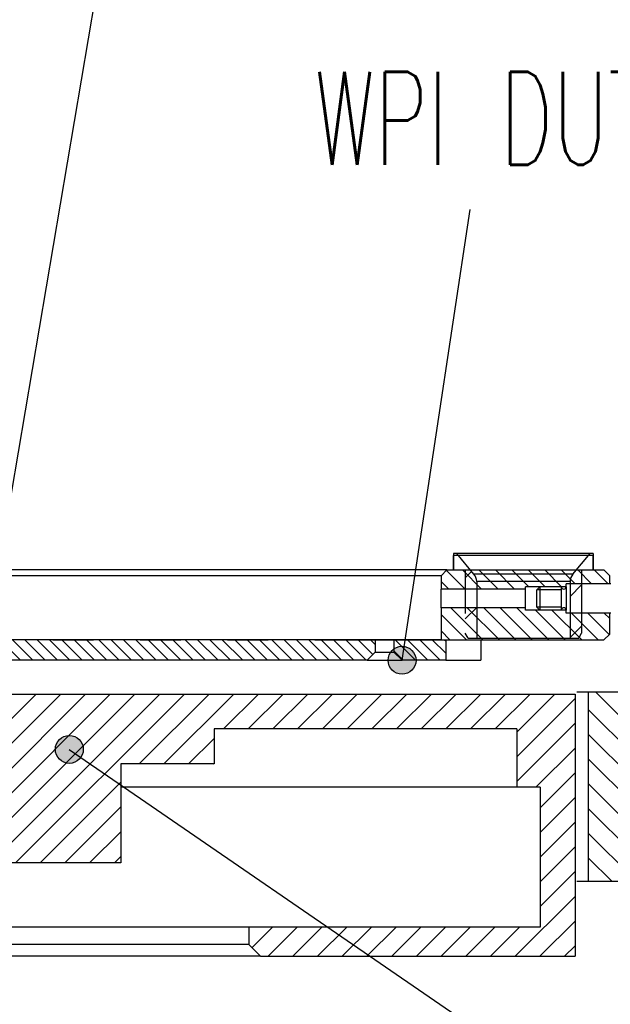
# Model space of a CAD drawing. Extents: x -1763 to 4575, y -3429 to 1051.
# Tile 41 of 193: x 157 to 258, y -2523 to -2354. Entities that reach past the tile are written whole.
import ezdxf

# ---------------------------------------------------------------- set-up
doc = ezdxf.new("R2010")
doc.units = 0
doc.linetypes.add('DASHED', pattern=[15, 7, -8])
doc.layers.get('0').update_dxf_attribs({"linetype": 'CONTINUOUS'})
doc.layers.add('1', color=7, linetype='CONTINUOUS')
doc.styles.add('CONVERTER_2', font='txt.shx', dxfattribs={"width": 0.63})
doc.dimstyles.get("Standard").update_dxf_attribs({"dimtxt": 0.18, "dimasz": 0.18, "dimexe": 0.18, "dimexo": 0.0625, "dimgap": 0.09, "dimtad": 0, "dimtih": 1, "dimtoh": 1, "dimdec": 4, "dimzin": 0, "dimtxsty": 'STANDARD', "dimcen": 0.09, "dimazin": 3, "dimtfac": 1, "dimtdec": 4, "dimtofl": 0, "dimtmove": 0, "dimatfit": 3, "dimtolj": 1, "dimtzin": 0})
pattern_1 = [(315, (0, 400), (1.0606602, 1.0606602), [])]
pattern_2 = [(45, (0, 400), (-3.535534, 3.535534), [])]
pattern_3 = [(315, (2e-12, 350), (1.4142136, 1.4142136), [])]

# ---------------------------------------------------------------- blocks, each defined once
blk = doc.blocks.new('Z-STACK', base_point=(-660.97, -2613.08))
at = {"linetype": 'CONTINUOUS'}
h = blk.add_hatch(dxfattribs=at)
h.set_pattern_fill('USER', scale=5, angle=45, pattern_type=0)
h.set_pattern_definition(pattern_2)
edge = h.paths.add_edge_path()
edge.add_arc((233.34, -2450.28), 2, 360, 400, ccw=False)
edge.add_line((235.34, -2450.28), (235.34, -2459.97))
edge.add_line((235.34, -2459.97), (233.87, -2459.97))
edge.add_line((233.87, -2459.97), (233.37, -2459.1))
edge.add_line((233.37, -2459.1), (233.37, -2448.77))
edge.add_line((233.37, -2448.77), (233.37, -2448.27))
edge.add_line((233.37, -2448.27), (232.87, -2448.27))
edge.add_line((232.87, -2448.27), (231.37, -2448.27))
edge.add_line((231.37, -2448.27), (231.37, -2445.47))
edge.add_line((231.37, -2445.47), (231.92, -2445.47))
edge.add_line((231.92, -2445.47), (234.87, -2448.99))
h = blk.add_hatch(dxfattribs=at)
h.set_pattern_fill('USER', scale=5, angle=45, pattern_type=0)
h.set_pattern_definition(pattern_2)
edge = h.paths.add_edge_path()
edge.add_line((251.39, -2459.97), (251.39, -2450.28))
edge.add_arc((253.39, -2450.28), 2, 500, 180, ccw=False)
edge.add_line((251.86, -2448.99), (254.82, -2445.47))
edge.add_line((254.82, -2445.47), (255.37, -2445.47))
edge.add_line((255.37, -2445.47), (255.37, -2448.27))
edge.add_line((255.37, -2448.27), (253.87, -2448.27))
edge.add_line((253.87, -2448.27), (253.37, -2448.27))
edge.add_line((253.37, -2448.27), (253.37, -2448.77))
edge.add_line((253.37, -2448.77), (253.37, -2459.1))
edge.add_line((253.37, -2459.1), (252.87, -2459.97))
edge.add_line((252.87, -2459.97), (251.39, -2459.97))
h = blk.add_hatch(dxfattribs=at)
h.set_pattern_fill('USER', color=4, scale=2, angle=315, pattern_type=0)
h.set_pattern_definition(pattern_3)
h.paths.add_polyline_path([(257.2, -2448.27), (255.37, -2448.27), (253.37, -2448.27), (233.37, -2448.27), (231.37, -2448.27), (230.22, -2448.27), (229.22, -2449.27), (229.22, -2451.57), (243.7, -2451.57), (243.7, -2451.17), (246.2, -2451.17), (249.9, -2451.17), (250.7, -2451.17), (250.7, -2450.67), (253.37, -2450.67), (258.2, -2450.67), (258.2, -2449.27)])
h = blk.add_hatch(dxfattribs=at)
h.set_pattern_fill('USER', color=4, scale=2, angle=315, pattern_type=0)
h.set_pattern_definition(pattern_3)
h.paths.add_polyline_path([(257.2, -2460.27), (252.87, -2460.27), (236.03, -2460.27), (233.87, -2460.27), (233.17, -2460.27), (229.22, -2460.27), (229.22, -2454.77), (243.7, -2454.77), (243.7, -2455.17), (246.2, -2455.17), (249.9, -2455.17), (250.7, -2455.17), (250.7, -2455.67), (253.37, -2455.67), (258.2, -2455.67), (258.2, -2459.27)])
h = blk.add_hatch(dxfattribs=at)
h.set_pattern_fill('USER', color=2, scale=1.5, angle=315, pattern_type=0)
h.set_pattern_definition(pattern_1)
h.paths.add_polyline_path([(230.03, -2460.27), (229.22, -2460.27), (225.22, -2460.27), (225.02, -2460.27), (221.12, -2460.27), (221.12, -2462.37), (222.52, -2463.77), (230.03, -2463.77)])
at = {"layer": '1', "linetype": 'CONTINUOUS'}
h = blk.add_hatch(dxfattribs=at)
h.set_pattern_fill('USER', color=2, scale=1.5, angle=315, pattern_type=0)
h.set_pattern_definition(pattern_1)
edge = h.paths.add_edge_path()
edge.add_line((214.02, -2460.27), (217.92, -2460.27))
edge.add_line((217.92, -2460.27), (217.92, -2462.37))
edge.add_line((217.92, -2462.37), (216.52, -2463.77))
edge.add_line((216.52, -2463.77), (132.4, -2463.77))
edge.add_line((132.4, -2463.77), (131.08, -2463.77))
edge.add_line((131.08, -2463.77), (126.86, -2463.77))
edge.add_line((126.86, -2463.77), (126.4, -2463.77))
edge.add_line((126.4, -2463.77), (126.39, -2463.77))
edge.add_spline(control_points=[(126.39, -2463.77), (126.16, -2463.53), (125.69, -2463.07), (125.22, -2462.6), (124.99, -2462.37)], knot_values=[0, 0, 0, 0, 0.991594, 1.983187, 1.983187, 1.983187, 1.983187], degree=3, periodic=0)
edge.add_line((124.99, -2462.37), (124.99, -2460.27))
edge.add_line((124.99, -2460.27), (125, -2460.27))
edge.add_line((125, -2460.27), (128.54, -2460.27))
edge.add_line((128.54, -2460.27), (129.7, -2460.27))
edge.add_line((129.7, -2460.27), (129.87, -2460.27))
edge.add_line((129.87, -2460.27), (132.54, -2460.27))
edge.add_line((132.54, -2460.27), (214.02, -2460.27))
at = {"layer": '1'}
h = blk.add_hatch(color=1, dxfattribs=at)
edge = h.paths.add_edge_path()
edge.add_arc((222.52, -2463.77), 2.4, -180, 180)
at = {"layer": '1', "linetype": 'CONTINUOUS'}
h = blk.add_hatch(dxfattribs=at)
h.set_pattern_fill('USER', color=6, scale=3, angle=45, pattern_type=0)
h.set_pattern_definition([(45, (0, 400), (-2.1213203, 2.1213203), [])])
h.paths.add_polyline_path([(252.23, -2469.57), (154.23, -2469.57), (154.23, -2480.77), (152.23, -2480.77), (148.98, -2480.77), (143.48, -2480.77), (140.73, -2480.77), (140.73, -2498.57), (174.23, -2498.57), (174.23, -2481.57), (190.23, -2481.57), (190.23, -2475.57), (242.23, -2475.57), (242.23, -2485.57), (246.23, -2485.57), (246.23, -2509.57), (196.23, -2509.57), (196.23, -2512.57), (198.23, -2514.57), (252.23, -2514.57)])
h = blk.add_hatch(dxfattribs=at)
h.set_pattern_fill('USER', color=1, scale=3, angle=135, pattern_type=0)
h.set_pattern_definition([(135, (0, 400), (-2.1213203, -2.1213203), [])])
h.paths.add_polyline_path([(254.57, -2469.27), (269.4, -2469.27), (269.4, -2485.27), (271.9, -2486.07), (274.4, -2485.27), (274.4, -2469.27), (381.57, -2469.27), (381.57, -2501.77), (254.57, -2501.77)])
at = {"layer": '1'}
h = blk.add_hatch(color=1, dxfattribs=at)
edge = h.paths.add_edge_path()
edge.add_arc((165.37, -2479.07), 2.4, -180, 180)
at = {"color": 7, "linetype": 'CONTINUOUS'}
for p, q in [((231.37, -2445.47), (231.37, -2448.27)), ((231.92, -2445.47), (231.37, -2445.47)), ((231.37, -2448.27), (231.37, -2445.77)), ((243.37, -2445.77), (231.37, -2445.77)), ((254.82, -2445.47), (231.92, -2445.47)), ((234.87, -2448.99), (231.92, -2445.47)), ((255.37, -2445.77), (243.37, -2445.77)), ((251.86, -2448.99), (254.82, -2445.47)), ((255.37, -2445.47), (254.82, -2445.47)), ((255.37, -2445.47), (255.37, -2448.27)), ((255.37, -2448.27), (255.37, -2445.77)), ((231.37, -2448.27), (232.87, -2448.27)), ((232.87, -2448.27), (233.37, -2448.27)), ((233.37, -2448.27), (233.37, -2448.77)), ((253.37, -2448.27), (253.37, -2448.77)), ((253.37, -2448.27), (253.87, -2448.27)), ((253.87, -2448.27), (255.37, -2448.27)), ((243.37, -2448.99), (234.87, -2448.99)), ((251.86, -2448.99), (243.37, -2448.99)), ((253.37, -2448.77), (253.37, -2459.1)), ((243.37, -2450.28), (235.34, -2450.28)), ((235.34, -2450.28), (235.34, -2459.97)), ((251.39, -2450.28), (243.37, -2450.28)), ((251.39, -2450.28), (251.39, -2459.97)), ((233.87, -2459.97), (233.37, -2459.1)), ((233.87, -2459.97), (235.34, -2459.97)), ((235.34, -2459.97), (251.39, -2459.97)), ((251.39, -2459.97), (252.87, -2459.97)), ((252.87, -2459.97), (253.37, -2459.1))]:
    blk.add_line(p, q, dxfattribs=at)
at = {"color": 4, "linetype": 'CONTINUOUS'}
for p, q in [((230.22, -2448.27), (133.16, -2448.27)), ((230.22, -2448.27), (229.22, -2449.27)), ((230.22, -2448.27), (231.37, -2448.27)), ((231.37, -2448.27), (233.37, -2448.27)), ((233.37, -2448.27), (253.37, -2448.27)), ((253.37, -2448.27), (255.37, -2448.27)), ((255.37, -2448.27), (257.2, -2448.27)), ((258.2, -2449.27), (257.2, -2448.27)), ((229.22, -2449.27), (133.16, -2449.27)), ((229.22, -2449.27), (229.22, -2451.57)), ((258.2, -2450.67), (258.2, -2449.27)), ((243.7, -2451.57), (229.22, -2451.57)), ((229.22, -2453.17), (229.22, -2451.57)), ((246.2, -2451.17), (243.7, -2451.17)), ((243.7, -2451.57), (243.7, -2451.17)), ((243.7, -2453.17), (243.7, -2451.57)), ((250.7, -2451.17), (249.9, -2451.17)), ((253.37, -2450.67), (250.7, -2450.67)), ((258.2, -2450.67), (253.37, -2450.67)), ((229.22, -2454.77), (229.22, -2453.17)), ((243.7, -2454.77), (243.7, -2453.17)), ((229.22, -2454.77), (229.22, -2460.27)), ((243.7, -2454.77), (229.22, -2454.77)), ((243.7, -2455.17), (243.7, -2454.77)), ((246.2, -2455.17), (243.7, -2455.17)), ((250.7, -2455.17), (249.9, -2455.17)), ((253.37, -2455.67), (250.7, -2455.67)), ((258.2, -2455.67), (253.37, -2455.67)), ((258.2, -2459.27), (258.2, -2455.67)), ((229.22, -2460.27), (233.17, -2460.27)), ((233.17, -2460.27), (233.87, -2460.27)), ((233.87, -2460.27), (236.03, -2460.27)), ((236.03, -2460.27), (252.87, -2460.27)), ((252.87, -2460.27), (257.2, -2460.27)), ((258.2, -2459.27), (257.2, -2460.27))]:
    blk.add_line(p, q, dxfattribs=at)
at = {"color": 7, "linetype": 'DASHED'}
for p, q in [((233.37, -2448.77), (233.37, -2459.1)), ((233.87, -2460.27), (236.03, -2460.27)), ((236.03, -2460.27), (244.97, -2460.27)), ((244.97, -2460.27), (248.51, -2460.27)), ((248.51, -2460.27), (249.52, -2460.27)), ((249.52, -2460.27), (252.85, -2460.27)), ((252.85, -2460.27), (252.87, -2460.27))]:
    blk.add_line(p, q, dxfattribs=at)
at = {"color": 2, "linetype": 'CONTINUOUS'}
for p, q in [((246.2, -2451.17), (245.7, -2451.67)), ((245.7, -2454.67), (245.7, -2451.67)), ((249.9, -2451.17), (246.2, -2451.17)), ((253.37, -2450.67), (250.7, -2450.67)), ((250.7, -2451.17), (250.7, -2450.67)), ((258.2, -2450.67), (253.37, -2450.67)), ((258.4, -2450.67), (258.2, -2450.67)), ((246.2, -2455.17), (245.7, -2454.67)), ((249.9, -2455.17), (246.2, -2455.17)), ((250.7, -2455.67), (250.7, -2455.17)), ((253.37, -2455.67), (250.7, -2455.67)), ((258.2, -2455.67), (253.37, -2455.67)), ((258.4, -2455.67), (258.2, -2455.67)), ((217.92, -2460.27), (217.92, -2462.37)), ((221.12, -2460.27), (221.12, -2462.37)), ((230.03, -2460.27), (230.03, -2463.77)), ((236.03, -2460.27), (236.03, -2463.77)), ((217.92, -2462.37), (216.52, -2463.77)), ((217.92, -2462.37), (221.12, -2462.37)), ((221.12, -2462.37), (222.52, -2463.77)), ((216.52, -2463.77), (132.4, -2463.77)), ((216.52, -2463.77), (222.52, -2463.77)), ((230.03, -2463.77), (222.52, -2463.77)), ((230.03, -2463.77), (236.03, -2463.77))]:
    blk.add_line(p, q, dxfattribs=at)
at = {"color": 4, "linetype": 'DASHED'}
for p, q in [((249.9, -2451.17), (246.2, -2451.17)), ((250.7, -2451.17), (250.7, -2450.67)), ((249.9, -2455.17), (246.2, -2455.17)), ((250.7, -2455.67), (250.7, -2455.17))]:
    blk.add_line(p, q, dxfattribs=at)
at = {"color": 2, "linetype": 'DASHED'}
for p, q in [((132.54, -2460.27), (214.02, -2460.27)), ((214.02, -2460.27), (217.92, -2460.27)), ((217.92, -2460.27), (218.02, -2460.27)), ((218.02, -2460.27), (221.02, -2460.27)), ((221.02, -2460.27), (221.12, -2460.27)), ((221.12, -2460.27), (225.02, -2460.27)), ((225.02, -2460.27), (225.22, -2460.27)), ((225.22, -2460.27), (229.22, -2460.27)), ((229.22, -2460.27), (230.03, -2460.27)), ((230.03, -2460.27), (233.17, -2460.27)), ((233.17, -2460.27), (236.03, -2460.27))]:
    blk.add_line(p, q, dxfattribs=at)
at = {"color": 6, "linetype": 'CONTINUOUS'}
for p, q in [((154.23, -2469.57), (252.23, -2469.57)), ((252.23, -2469.57), (252.23, -2514.57)), ((242.23, -2475.57), (190.23, -2475.57)), ((190.23, -2475.57), (190.23, -2481.57)), ((242.23, -2475.57), (242.23, -2485.57)), ((174.23, -2481.57), (174.23, -2498.57)), ((190.23, -2481.57), (174.23, -2481.57)), ((242.23, -2485.57), (174.23, -2485.57)), ((246.23, -2485.57), (242.23, -2485.57)), ((246.23, -2485.57), (246.23, -2509.57)), ((174.23, -2498.57), (140.73, -2498.57)), ((196.23, -2509.57), (196.23, -2512.57)), ((246.23, -2509.57), (196.23, -2509.57)), ((196.23, -2512.57), (198.23, -2514.57)), ((198.23, -2514.57), (252.23, -2514.57))]:
    blk.add_line(p, q, dxfattribs=at)
at = {"color": 1, "linetype": 'CONTINUOUS'}
for p, q in [((254.57, -2469.27), (252.57, -2469.27)), ((254.57, -2501.77), (254.57, -2469.27)), ((269.4, -2469.27), (254.57, -2469.27)), ((254.57, -2501.77), (252.57, -2501.77)), ((381.57, -2501.77), (254.57, -2501.77))]:
    blk.add_line(p, q, dxfattribs=at)
at = {"color": 7, "linetype": 'CONTINUOUS'}
for centre, start, end in [((233.34, -2450.28), 0, 40), ((253.39, -2450.28), 140, -180)]:
    blk.add_arc(centre, 2, start, end, dxfattribs=at)
at = {"color": 2, "linetype": 'CONTINUOUS'}
for centre, start, end in [((250.3, -2451.17), 180, 0), ((250.3, -2455.17), 0, 180)]:
    blk.add_arc(centre, 0.4, start, end, dxfattribs=at)
at = {"layer": '1', "color": 2, "linetype": 'CONTINUOUS'}
for p, q in [((249.9, -2451.67), (245.7, -2451.67)), ((246.2, -2451.17), (246.2, -2455.17)), ((249.9, -2451.67), (249.9, -2451.17)), ((249.9, -2454.67), (249.9, -2451.67)), ((250.7, -2451.17), (250.7, -2455.17)), ((249.9, -2454.67), (245.7, -2454.67)), ((249.9, -2455.17), (249.9, -2454.67))]:
    blk.add_line(p, q, dxfattribs=at)
at = {"layer": '1', "color": 4, "linetype": 'CONTINUOUS'}
blk.add_line((229.22, -2460.27), (128.54, -2460.27), dxfattribs=at)
at = {"layer": '1', "color": 6, "linetype": 'CONTINUOUS'}
for p, q in [((196.23, -2509.57), (145.23, -2509.57)), ((196.23, -2512.57), (145.23, -2512.57)), ((198.23, -2514.57), (141.82, -2514.57))]:
    blk.add_line(p, q, dxfattribs=at)
at = {"layer": '1', "color": 1}
for centre in [(222.52, -2463.77), (165.37, -2479.07)]:
    blk.add_circle(centre, 2.4, dxfattribs=at)
at = {"layer": '1', "color": 1, "style": 'CONVERTER_2', "width": 0.63}
blk.add_text('WPI DUT BOARD', height=16, dxfattribs=at).set_placement((207.48, -2378.77))
at = {"layer": '1', "color": 1, "linetype": 'CONTINUOUS', "has_arrowhead": 0}
for points in [[(152.11, -2454.59), (180.85, -2285.04)], [(222.52, -2463.77), (234.22, -2386.41)], [(165.37, -2479.07), (272.36, -2552.54)]]:
    blk.add_leader(points, dimstyle='Standard', dxfattribs=at)

msp = doc.modelspace()

# ---------------------------------------------------------------- block references
at = {"layer": '1'}
msp.add_blockref('Z-STACK', (-660.97, -2613.08), dxfattribs=at)

doc.saveas('drawing.dxf')
